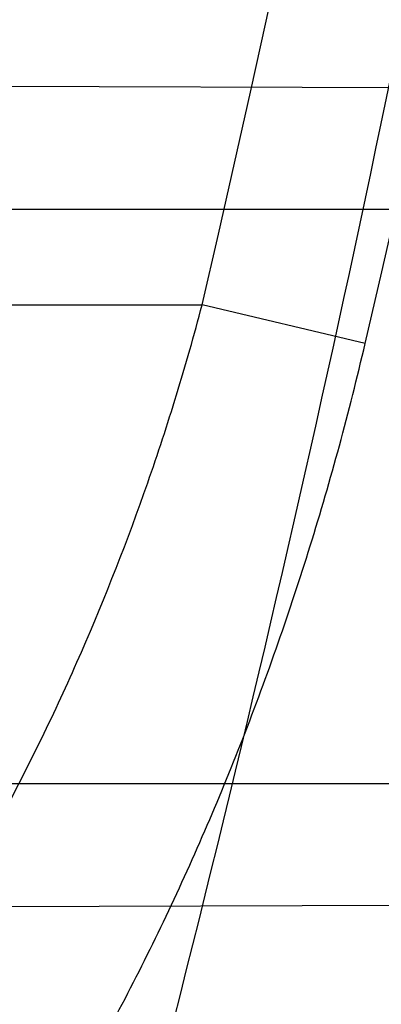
# Model space of a CAD drawing. Header units: millimetres. Extents: x 0 to 297, y 0 to 210.
# Tile 31 of 256: x 146.19991 to 146.20652, y 90.97349 to 90.99148. Entities that reach past the tile are written whole.
import ezdxf

# ---------------------------------------------------------------- set-up
doc = ezdxf.new("R2010")
doc.units = ezdxf.units.MM
doc.header["$LTSCALE"] = 16.335
doc.layers.get('0').update_dxf_attribs({"linetype": 'CONTINUOUS'})
for name, color, linetype in [('01_GLOBAL', 7, 'CONTINUOUS'), ('INTFCLR_1', 7, 'CONTINUOUS'), ('INTFCLR_144815', 7, 'CONTINUOUS')]:
    doc.layers.add(name, color=color, linetype=linetype)

msp = doc.modelspace()

# ---------------------------------------------------------------- linework, layer by layer
at = {"color": 7, "linetype": 'Continuous'}
msp.add_circle((146.8548034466, 92.13446435), 2.66, dxfattribs=at)
at = {"color": 9, "linetype": 'Continuous'}
msp.add_arc((146.8548034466, 92.13446435), 2.6259090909, 182.9674534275, 267.0325465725, dxfattribs=at)
at = {"layer": '01_GLOBAL', "color": 7, "linetype": 'Continuous'}
msp.add_circle((146.8548034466, 92.13446435), 2.695, dxfattribs=at)
at = {"layer": 'INTFCLR_1', "color": 9, "linetype": 'Continuous'}
for p, q in [((146.217300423, 90.9902002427), (146.1932580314, 90.99028416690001)), ((146.192054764, 90.9880186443), (146.2168313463, 90.9880186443)), ((145.8326077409, 90.9862686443), (146.2032446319, 90.9862686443)), ((146.2062255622, 90.9855663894), (146.2032446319, 90.9862686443)), ((146.2143878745, 90.9775186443), (146.1894353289, 90.9775186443)), ((146.1895157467, 90.97524005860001), (146.2138381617, 90.9753249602))]:
    msp.add_line(p, q, dxfattribs=at)
at = {"layer": 'INTFCLR_1', "color": 6, "linetype": 'Continuous'}
for radius in [0.4224162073, 0.4014439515]:
    msp.add_arc((145.8396077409, 91.0702686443), radius, 270, 90.00000002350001, dxfattribs=at)
at = {"layer": 'INTFCLR_1', "color": 9, "linetype": 'Continuous'}
for centre, radius, start, end in [((145.8430307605, 91.0702693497), 0.3729410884, 346.8723352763, 13.1275089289), ((145.8429710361, 91.0702686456), 0.3699364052, 346.8756062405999, 13.1243934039)]:
    msp.add_arc(centre, radius, start, end, dxfattribs=at)
for points, knots in [([(146.215167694, 90.9396470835), (146.2159987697, 90.9419085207), (146.2176274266, 90.946474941), (146.2207305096, 90.9557355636), (146.2257654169, 90.97235802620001), (146.2304341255, 90.99186806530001), (146.2335169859, 91.0093050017), (146.2348129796, 91.0182086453), (146.2354818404, 91.02335838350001), (146.2370256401, 91.0362869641), (146.2386297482, 91.0583777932), (146.2383725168, 91.0844410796), (146.2371603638, 91.1013312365), (146.2363978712, 91.10913017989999), (146.2358364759, 91.11431722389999), (146.2341019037, 91.1283170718), (146.2301634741, 91.1507347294), (146.2244881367, 91.17262139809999), (146.2204287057, 91.18561168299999), (146.2189019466, 91.1902581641), (146.2165792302, 91.19710265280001), (146.2113391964, 91.2114121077), (146.2022901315, 91.2324139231), (146.191984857, 91.25225539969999), (146.1848007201, 91.2644679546), (146.1814430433, 91.2699042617), (146.1792124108, 91.2734478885), (146.1731796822, 91.2827676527), (146.1630706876, 91.2970711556), (146.1490288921, 91.31448381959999), (146.1371354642, 91.3275359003), (146.1288272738, 91.33587871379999), (146.1242335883, 91.3402958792), (146.1178598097, 91.34625301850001), (146.1089384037, 91.3540531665), (146.0992814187, 91.3616216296), (146.0931582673, 91.3659756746), (146.0901748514, 91.36797805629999), (146.0877179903, 91.3695554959), (146.0855301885, 91.370872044), (146.0836031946, 91.37188306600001), (146.0825200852, 91.3723860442), (146.0816575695, 91.37269367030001), (146.0810609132, 91.3728329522), (146.0805598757, 91.3727572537), (146.0804622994, 91.37228572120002), (146.0807027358, 91.3717645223), (146.0811202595, 91.37104224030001), (146.0817948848, 91.3701330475), (146.0826939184, 91.36902450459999), (146.0838249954, 91.3677243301), (146.0851758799, 91.36623182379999), (146.086740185, 91.3645487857), (146.0892045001, 91.3619398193), (146.0927127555, 91.3582725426), (146.0992604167, 91.35140180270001), (146.106411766, 91.3436935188), (146.1129263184, 91.3363261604), (146.1169531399, 91.331641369), (146.123428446, 91.3239507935), (146.1333417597, 91.31148785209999), (146.1463378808, 91.2933556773), (146.155744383, 91.27855323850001), (146.1619029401, 91.26801686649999), (146.1660815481, 91.2606062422), (146.1732904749, 91.2470796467), (146.1829180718, 91.22665319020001), (146.189559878, 91.2096229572), (146.192649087, 91.2007931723)], [0, 0, 0, 0, 0.0103790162, 0.0208837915, 0.0420711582, 0.08518389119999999, 0.1071959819, 0.1183353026, 0.1239410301, 0.1295663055, 0.1744258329, 0.2192337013, 0.2417180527, 0.2473539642, 0.2529903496, 0.2641931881, 0.3081223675, 0.3509244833, 0.3614867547, 0.3667496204, 0.3719934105, 0.3926231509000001, 0.4323812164, 0.470412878, 0.488854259, 0.4934078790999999, 0.4979383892, 0.5068921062, 0.5412323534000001, 0.5733304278, 0.6031976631, 0.6172528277, 0.6240454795, 0.630650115, 0.6548352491, 0.6750685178, 0.6834752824, 0.6871962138, 0.6905460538, 0.6960524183, 0.6981915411, 0.6999110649, 0.7012078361, 0.7020914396, 0.7026255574, 0.7031007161, 0.7038824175, 0.7050749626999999, 0.7066970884, 0.7087489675, 0.7112252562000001, 0.7141187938, 0.7174211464, 0.7211233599, 0.729578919, 0.7392839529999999, 0.762009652, 0.7748693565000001, 0.7816473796, 0.7886214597, 0.8181786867, 0.8502212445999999, 0.8846823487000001, 0.8936821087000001, 0.9027944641, 0.9213301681, 0.9597016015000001, 1, 1, 1, 1]), ([(146.0853256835, 91.3712686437), (146.0858354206, 91.3712685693), (146.0884302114, 91.37024205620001), (146.0914097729, 91.3684995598), (146.094679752, 91.36644225), (146.0977098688, 91.3644452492), (146.1039326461, 91.360106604), (146.1137472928, 91.3525690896), (146.1228234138, 91.3447983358), (146.1293077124, 91.3388643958), (146.1339781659, 91.33446754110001), (146.1424222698, 91.3261670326), (146.1545124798, 91.3131819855), (146.1687911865, 91.29585634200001), (146.1790766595, 91.28161812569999), (146.1852148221, 91.2723404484), (146.1874832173, 91.2688147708), (146.1908964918, 91.263408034), (146.1981971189, 91.2512666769), (146.2086731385, 91.2315369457), (146.2178781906, 91.21064109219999), (146.2232089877, 91.19640184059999), (146.2255710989, 91.18959322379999), (146.227123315, 91.18497242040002), (146.2312489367, 91.17205880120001), (146.2370185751, 91.1502981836), (146.2410247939, 91.1279970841), (146.242788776, 91.1140716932), (146.2433595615, 91.1089133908), (146.2441347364, 91.1011583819), (146.2453671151, 91.08436335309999), (146.2456287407, 91.058442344), (146.2439975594, 91.03647449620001), (146.2424282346, 91.02361998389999), (146.2417481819, 91.0184987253), (146.2404303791, 91.0096435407), (146.2372949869, 90.9922981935), (146.2325471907, 90.97289442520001), (146.2274296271, 90.95636879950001), (146.2242749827, 90.9471599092), (146.2226192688, 90.94261896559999), (146.2217743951, 90.9403701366)], [0, 0, 0, 0, 0.0031306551, 0.0166311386, 0.0214593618, 0.0268204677, 0.03892666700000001, 0.0680356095, 0.1027865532, 0.1122690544, 0.1220182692, 0.1421808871, 0.1849821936, 0.2309157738, 0.2799873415, 0.2927705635, 0.2992370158, 0.3057352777, 0.3320402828, 0.3862318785, 0.4428084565, 0.4721382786, 0.4795908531, 0.487069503, 0.5020757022, 0.562848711, 0.6251729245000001, 0.641061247, 0.6490543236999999, 0.6570463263, 0.6889269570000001, 0.7524525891, 0.8160592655, 0.8240370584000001, 0.8319876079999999, 0.8477879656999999, 0.8790177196, 0.9402188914, 0.9703170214, 0.9852457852, 1, 1, 1, 1]), ([(146.192649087, 91.2007931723), (146.1958606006, 91.19161380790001), (146.2016925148, 91.1727509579), (146.207244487, 91.1485054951), (146.2099856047, 91.1323126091), (146.2110878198, 91.12467357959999), (146.2117778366, 91.1195334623), (146.2134659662, 91.10537393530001), (146.2150886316, 91.08202445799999), (146.2148602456, 91.05859212), (146.2140091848, 91.0442666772), (146.2136200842, 91.03903900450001), (146.2129629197, 91.0312586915), (146.2111506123, 91.0146916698), (146.206931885, 90.9897134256), (146.2017743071, 90.9689710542), (146.19827327, 90.95706681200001), (146.1968531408, 90.95239866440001), (146.1942959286, 90.9443911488), (146.1888936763, 90.9289345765), (146.1802622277, 90.90786547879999), (146.171382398, 90.8897741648), (146.1656550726, 90.8792145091), (146.1635773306, 90.8754900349), (146.1604900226, 90.8700564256), (146.1538400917, 90.8588573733), (146.1432874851, 90.8427416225), (146.130351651, 90.82515020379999), (146.1210235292, 90.81367435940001), (146.1156460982, 90.8073755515), (146.113618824, 90.80502464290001), (146.1101975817, 90.8011144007), (146.1038773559, 90.7940784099), (146.096999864, 90.7867494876), (146.0907938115, 90.7802607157), (146.0870749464, 90.7763572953), (146.0841227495, 90.7731700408), (146.082218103, 90.7709636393), (146.0811689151, 90.76956887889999), (146.0807337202, 90.7688287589), (146.0804699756, 90.768297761), (146.0805812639, 90.7676067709), (146.0820539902, 90.76790723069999), (146.0836740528, 90.7686837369), (146.0866075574, 90.7702696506), (146.0894057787, 90.77205211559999), (146.0917034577, 90.7735832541), (146.0931778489, 90.7745970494), (146.0956556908, 90.77633123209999), (146.0996186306, 90.7792326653), (146.1051563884, 90.78353748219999), (146.1134349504, 90.79034993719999), (146.1208444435, 90.79699512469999), (146.1273278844, 90.803212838), (146.1319747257, 90.8077988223), (146.1403493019, 90.8164335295), (146.1522854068, 90.8298984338), (146.1663008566, 90.8478011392), (146.1763364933, 90.8624671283), (146.1823017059, 90.8720054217), (146.1845040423, 90.87562926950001), (146.1878179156, 90.8811894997), (146.1948947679, 90.8936741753), (146.2049952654, 90.9139390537), (146.2119439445, 90.93087495), (146.2151676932, 90.9396470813)], [0, 0, 0, 0, 0.0419354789, 0.08505031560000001, 0.1071497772, 0.1127379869, 0.1183317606, 0.1295131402, 0.1742263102, 0.2191466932, 0.230445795, 0.2361065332, 0.241751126, 0.2641147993, 0.3079545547, 0.3508736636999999, 0.3561840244, 0.3614616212, 0.3719139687, 0.3924297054, 0.4320526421, 0.4700131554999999, 0.4792642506, 0.483852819, 0.4884035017, 0.5062126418, 0.5400088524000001, 0.5714206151, 0.6003317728, 0.6037560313, 0.6071340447, 0.6137178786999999, 0.6261602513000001, 0.6479155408, 0.6570536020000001, 0.6648783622, 0.6711643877, 0.6757843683, 0.6774462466, 0.6786751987, 0.6794900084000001, 0.6799813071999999, 0.6813020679, 0.6842478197, 0.6888651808, 0.6950795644, 0.6987591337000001, 0.70073729, 0.7027989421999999, 0.7117993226, 0.7219139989, 0.7330405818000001, 0.7580265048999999, 0.7648041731, 0.7717766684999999, 0.7861782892, 0.816667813, 0.8493175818, 0.8841610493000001, 0.8932352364, 0.8978283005, 0.9024468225, 0.9211469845, 0.9596997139, 1, 1, 1, 1]), ([(146.0853256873, 90.7692686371), (146.0851880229, 90.76926865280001), (146.0848509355, 90.76933511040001), (146.0848682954, 90.76994105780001), (146.0852289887, 90.7705644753), (146.0858526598, 90.7714910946), (146.0868032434, 90.7726443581), (146.0886356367, 90.7747215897), (146.090803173, 90.7769929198), (146.093215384, 90.77947858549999), (146.0959839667, 90.7823063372), (146.1017014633, 90.78813019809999), (146.1087122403, 90.79541364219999), (146.1151564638, 90.8024097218), (146.1186445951, 90.80629812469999), (146.1207113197, 90.8086358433), (146.1261908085, 90.8148966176), (146.1356953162, 90.82630389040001), (146.1488811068, 90.8438006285), (146.1596415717, 90.8598377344), (146.1664241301, 90.87098636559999), (146.1695721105, 90.8763942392), (146.1716900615, 90.88010002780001), (146.1775256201, 90.8906021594), (146.1865751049, 90.9085978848), (146.1953782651, 90.9295730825), (146.2008882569, 90.9449633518), (146.2034958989, 90.9529350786), (146.2049438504, 90.9575818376), (146.2085119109, 90.96942638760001), (146.2137695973, 90.9900678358), (146.2180725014, 91.0149384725), (146.2199207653, 91.0314342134), (146.2205908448, 91.0391798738), (146.2209875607, 91.0443838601), (146.221855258, 91.0586438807), (146.2220882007, 91.0819731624), (146.2204334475, 91.1052178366), (146.2187124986, 91.1193111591), (146.218008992, 91.1244278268), (146.2168850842, 91.13203296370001), (146.2140893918, 91.1481570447), (146.2084266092, 91.17229781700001), (146.202482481, 91.1910654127), (146.1992099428, 91.20019722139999)], [0, 0, 0, 0, 0.0008731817, 0.001718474, 0.0032338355, 0.0055641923, 0.008732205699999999, 0.0127298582, 0.0231213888, 0.0286463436, 0.0346993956, 0.04822263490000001, 0.0804125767, 0.0988155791, 0.1085508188, 0.1135449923, 0.1186070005, 0.1613231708, 0.2076862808, 0.2575123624, 0.2837454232, 0.2904461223, 0.2972015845, 0.3108183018, 0.3666504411, 0.4248609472, 0.4549769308, 0.4703146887, 0.4780576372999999, 0.4858477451, 0.5487776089, 0.6130123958, 0.6457680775, 0.6540347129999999, 0.6623246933, 0.6788711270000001, 0.74464742, 0.8101273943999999, 0.8265053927, 0.8346996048, 0.8428861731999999, 0.8752668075, 0.9384714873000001, 1, 1, 1, 1]), ([(146.1680752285, 90.9599017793), (146.1700713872, 90.95986693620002), (146.1739761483, 90.9599718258), (146.1787702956, 90.96071898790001), (146.1819524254, 90.9616266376), (146.1837132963, 90.9622619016), (146.1862999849, 90.96333207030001), (146.1891823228, 90.9649664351), (146.1917821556, 90.9670182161), (146.1932103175, 90.96832934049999), (146.1953309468, 90.97047858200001), (146.1972126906, 90.97292425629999), (146.1988413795, 90.975572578), (146.1998973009, 90.9774589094), (146.2010862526, 90.97992508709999), (146.2020924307, 90.9824980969), (146.2027898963, 90.9846281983), (146.2031002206, 90.9857183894), (146.2032446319, 90.9862686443)], [0, 0, 0, 0, 0.1247146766, 0.2435008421, 0.3019244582, 0.3311631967, 0.3603924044, 0.476776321, 0.5364413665, 0.5670062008, 0.5978287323, 0.7250159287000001, 0.7583747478, 0.7920548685, 0.8600121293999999, 0.9292166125, 0.9644627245, 1, 1, 1, 1]), ([(146.16999886, 90.9557141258), (146.1720657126, 90.9556566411), (146.1761138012, 90.95574822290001), (146.1810822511, 90.9565652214), (146.1843665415, 90.9575798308), (146.1861842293, 90.9582907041), (146.1888686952, 90.9595049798), (146.1918499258, 90.961361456), (146.1945067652, 90.9636742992), (146.1959717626, 90.96515861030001), (146.198165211, 90.96761711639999), (146.2000875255, 90.9703984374), (146.2017469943, 90.9733910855), (146.202824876, 90.97554209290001), (146.2040409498, 90.97835141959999), (146.2050608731, 90.9812766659), (146.205767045, 90.98369956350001), (146.2060802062, 90.9849400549), (146.2062255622, 90.9855663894)], [0, 0, 0, 0, 0.1201969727, 0.2347797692, 0.2913273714, 0.3197232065, 0.3481872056, 0.4625770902, 0.5220076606, 0.5526740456, 0.5837559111, 0.7134942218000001, 0.7478563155, 0.7826955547, 0.8533137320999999, 0.9256470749, 0.9626222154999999, 1, 1, 1, 1])]:
    msp.add_open_spline(points, degree=3, knots=knots, dxfattribs=at)
at = {"layer": 'INTFCLR_1', "color": 6, "linetype": 'Continuous'}
for points, knots in [([(146.1150652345, 91.3712686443), (146.1142109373, 91.3712686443), (146.1157546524, 91.3683280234), (146.1170803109, 91.3667058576), (146.1192467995, 91.3638593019), (146.1219201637, 91.3606396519), (146.125337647, 91.3565305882), (146.129332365, 91.3517587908), (146.1336170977, 91.3465688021), (146.1378478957, 91.3413533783), (146.1417862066, 91.33638567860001), (146.1454017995, 91.33172329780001), (146.1486896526, 91.3273866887), (146.1516611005, 91.3233827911), (146.1543369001, 91.3197024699), (146.156743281, 91.3163299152), (146.1589048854, 91.3132456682), (146.1608385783, 91.3104414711), (146.1625660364, 91.3078989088), (146.1641084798, 91.30559694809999), (146.165490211, 91.30350884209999), (146.1667189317, 91.3016311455), (146.1678098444, 91.29994672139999), (146.1687779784, 91.29843810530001), (146.1696459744, 91.2970741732), (146.1706214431, 91.29552968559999), (146.171753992, 91.2937197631), (146.1728766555, 91.29190262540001), (146.1738510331, 91.2903096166), (146.1746912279, 91.2889253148), (146.1756155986, 91.2873892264), (146.1766371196, 91.2856754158), (146.1777643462, 91.28376355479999), (146.1790081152, 91.2816276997), (146.1803754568, 91.2792474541), (146.181880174, 91.2765877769), (146.1835347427, 91.2736124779), (146.1853542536, 91.27027563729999), (146.1873580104, 91.2665190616), (146.1895596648, 91.26228659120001), (146.1919715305, 91.2575132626), (146.194608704, 91.25211957), (146.1974929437, 91.24599442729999), (146.200642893, 91.2390039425), (146.2040752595, 91.23097719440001), (146.207802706, 91.22170867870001), (146.2118351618, 91.2109047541), (146.2161179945, 91.1983172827), (146.2203681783, 91.1842931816), (146.2242872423, 91.1694234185), (146.2276657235, 91.1543820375), (146.2304753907, 91.139299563), (146.2327156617, 91.12423570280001), (146.2343982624, 91.1091881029), (146.2355287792, 91.09419226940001), (146.236117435, 91.07923359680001), (146.2361708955, 91.0643357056), (146.2356951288, 91.04948488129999), (146.2346936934, 91.03468304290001), (146.2331693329, 91.0199420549), (146.2311191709, 91.00523224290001), (146.2285428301, 90.9905732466), (146.2254275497, 90.9759332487), (146.2217708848, 90.96133081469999), (146.2176203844, 90.94696854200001), (146.2132204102, 90.93354429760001), (146.2088852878, 90.9216267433), (146.2048596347, 90.91144843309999), (146.2011587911, 90.9027023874), (146.1977663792, 90.8951298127), (146.1946668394, 90.88853337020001), (146.1918379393, 90.88275133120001), (146.1892594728, 90.8776633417), (146.1869119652, 90.8731715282), (146.1847820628, 90.86920240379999), (146.1828538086, 90.8656918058), (146.1811073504, 90.8625765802), (146.1795253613, 90.85980462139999), (146.1780916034, 90.8573318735), (146.1767959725, 90.85512907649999), (146.1756290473, 90.853169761), (146.1745782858, 90.8514245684), (146.1736278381, 90.8498612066), (146.1727650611, 90.8484544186), (146.1719665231, 90.84716262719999), (146.1711689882, 90.84588214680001), (146.1703111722, 90.8445150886), (146.1693416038, 90.84298277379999), (146.1682509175, 90.8412753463), (146.1670226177, 90.8393723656), (146.1656376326, 90.83725160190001), (146.1640803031, 90.83489670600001), (146.1623329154, 90.8322916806), (146.1603729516, 90.82941522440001), (146.1581781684, 90.826247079), (146.1557236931, 90.8227690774), (146.1529902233, 90.81897164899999), (146.1499514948, 90.81483864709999), (146.1465806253, 90.8103557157), (146.1428687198, 90.80553486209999), (146.1388145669, 90.8003907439), (146.1344498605, 90.7949851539), (146.129996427, 90.7895765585), (146.1258273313, 90.7845911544), (146.1222457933, 90.7802900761), (146.1194492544, 90.7769295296), (146.1171773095, 90.7739602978), (146.1158081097, 90.7722877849), (146.114193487, 90.7692686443), (146.1150652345, 90.7692686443)], [0, 0, 0, 0, 0.0038604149, 0.007501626, 0.0124785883, 0.0188917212, 0.0268498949, 0.0364677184, 0.0470694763, 0.05724446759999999, 0.0668187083, 0.0757144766, 0.08390537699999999, 0.0914099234, 0.09824517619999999, 0.1044667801, 0.1101313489, 0.1152642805, 0.1198589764, 0.1240215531, 0.1277856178, 0.1311734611, 0.1341617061, 0.1368541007, 0.1392736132, 0.1414672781, 0.1451087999, 0.148921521, 0.1511192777, 0.1535471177, 0.1562389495, 0.1592204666, 0.1625628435, 0.1662680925, 0.1703891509, 0.1749670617, 0.1800766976, 0.185772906, 0.1921414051, 0.1993155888, 0.2073311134, 0.2163077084, 0.2264451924, 0.2379233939, 0.2509534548, 0.2658909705, 0.2830621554, 0.3030578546, 0.3259639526, 0.3492662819, 0.3725305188, 0.395610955, 0.4185782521, 0.4413347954, 0.4640172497, 0.4865192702, 0.5089682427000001, 0.5313242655, 0.5536477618, 0.5759939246, 0.5982772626, 0.6207472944, 0.6432362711, 0.6658996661, 0.6887559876, 0.7107777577, 0.7297237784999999, 0.7460531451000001, 0.7602331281, 0.7726347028, 0.7835467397, 0.7931663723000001, 0.8017211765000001, 0.8093215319, 0.8160683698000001, 0.8220757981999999, 0.8274205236, 0.83220661, 0.8364980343, 0.8403367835, 0.8437547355, 0.8468031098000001, 0.8495420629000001, 0.8520223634, 0.8542604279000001, 0.8564046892, 0.8588391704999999, 0.8615533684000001, 0.8645986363, 0.8679945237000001, 0.8717882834, 0.8760445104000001, 0.8807522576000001, 0.8859628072, 0.8917731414, 0.8981681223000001, 0.9051985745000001, 0.9129160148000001, 0.9213486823, 0.930543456, 0.9404096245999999, 0.9509435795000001, 0.9619432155, 0.9720502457, 0.9803711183, 0.9870628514, 0.9922716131, 0.9960607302, 1, 1, 1, 1]), ([(146.1150652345, 90.7692686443), (146.1160387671, 90.7692686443), (146.1177271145, 90.7704064), (146.1203228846, 90.771969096), (146.1232989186, 90.77413160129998), (146.1269787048, 90.7769491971), (146.1313602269, 90.7805465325), (146.136189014, 90.7847397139), (146.1410884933, 90.7892225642), (146.14571304, 90.7936536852), (146.1499506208, 90.7978758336), (146.1538079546, 90.8018604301), (146.1573032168, 90.80558744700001), (146.1604624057, 90.80905244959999), (146.1633068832, 90.8122543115), (146.1658602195, 90.8151952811), (146.1681553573, 90.81789510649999), (146.1702110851, 90.8203595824), (146.1720499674, 90.82260144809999), (146.1736917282, 90.82463420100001), (146.175161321, 90.82647923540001), (146.1764960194, 90.8281758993), (146.177810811, 90.8298661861), (146.1792115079, 90.8316888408), (146.1806985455, 90.83365031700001), (146.1821699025, 90.8356187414), (146.183615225, 90.8375779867), (146.1851191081, 90.83964462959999), (146.1867839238, 90.8419668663), (146.1886446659, 90.84460610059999), (146.1907239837, 90.84761283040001), (146.1930437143, 90.8510418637), (146.1956231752, 90.8549500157), (146.1984823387, 90.8594072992), (146.2016518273, 90.86451166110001), (146.2051614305, 90.8703758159), (146.209038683, 90.87713741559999), (146.2133125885, 90.8849785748), (146.2180078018, 90.8941127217), (146.2231555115, 90.90485947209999), (146.2286552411, 90.91737178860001), (146.2341538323, 90.9312565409), (146.2392951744, 90.9458956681), (146.2438614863, 90.9607345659), (146.2478132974, 90.9756282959), (146.2511637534, 90.9905608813), (146.2539112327, 91.0054533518), (146.2560779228, 91.020346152), (146.2576685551, 91.0351758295), (146.2586982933, 91.04996599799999), (146.2591763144, 91.0647019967), (146.2591102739, 91.07938636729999), (146.2585051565, 91.0940278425), (146.2573642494, 91.1086171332), (146.2556872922, 91.1231604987), (146.2534729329, 91.1376558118), (146.2507211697, 91.1520808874), (146.2474209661, 91.1664680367), (146.2435667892, 91.18079923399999), (146.239139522, 91.1950910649), (146.234151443, 91.20927087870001), (146.2288018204, 91.2228037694), (146.2234345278, 91.2350612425), (146.218408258, 91.24561069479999), (146.2138248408, 91.25458398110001), (146.2096571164, 91.2622864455), (146.2058775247, 91.2689320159), (146.2024553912, 91.2746998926), (146.1993628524, 91.27972662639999), (146.196567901, 91.2841272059), (146.1940471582, 91.2879852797), (146.1917761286, 91.291377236), (146.189737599, 91.2943570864), (146.1879066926, 91.29698229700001), (146.18627007, 91.2992900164), (146.1848016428, 91.3013303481), (146.183482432, 91.3031394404), (146.182221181, 91.3048484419), (146.1809100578, 91.3066048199), (146.1794654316, 91.30851560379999), (146.1779774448, 91.3104564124), (146.1764846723, 91.31237679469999), (146.1749729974, 91.3142966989), (146.1733137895, 91.3163746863), (146.1714604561, 91.3186595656), (146.1693845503, 91.3211749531), (146.1670661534, 91.32393152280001), (146.1644777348, 91.32694376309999), (146.1615962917, 91.33021938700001), (146.1583918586, 91.3337681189), (146.154841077, 91.33758842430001), (146.1509238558, 91.34167085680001), (146.1466153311, 91.3459997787), (146.1419164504, 91.35053715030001), (146.1369054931, 91.3551583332), (146.1319289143, 91.35951049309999), (146.1273729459, 91.3632762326), (146.1235388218, 91.3662278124), (146.1204516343, 91.36848349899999), (146.1177826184, 91.37009623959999), (146.1160568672, 91.3712686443), (146.1150652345, 91.3712686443)], [0, 0, 0, 0, 0.0042187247, 0.0081401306, 0.0133978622, 0.0200459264, 0.0282638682, 0.0379443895, 0.0477615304, 0.05703690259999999, 0.0656973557, 0.0736821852, 0.0810680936, 0.0878383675, 0.0940009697, 0.0996271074, 0.1047154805, 0.1093563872, 0.1135342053, 0.1172803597, 0.1206792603, 0.1237557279, 0.1266349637, 0.1299589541, 0.1337168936, 0.1373013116, 0.1406085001, 0.1442672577, 0.148377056, 0.1529904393, 0.1582606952, 0.164218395, 0.1709303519, 0.1785521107, 0.1871652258, 0.1969659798, 0.2081658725, 0.2209392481, 0.2356613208, 0.2526660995, 0.2725685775, 0.2948769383, 0.3173640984, 0.3397873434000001, 0.3621386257, 0.3841211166, 0.4060891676, 0.4277469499, 0.4493218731, 0.470705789, 0.4919793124, 0.5131981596, 0.5343255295, 0.5554668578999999, 0.5765984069, 0.5977513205, 0.6189954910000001, 0.6402209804, 0.6617015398, 0.6832900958, 0.7050415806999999, 0.7268239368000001, 0.7463339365, 0.7630160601, 0.7774553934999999, 0.7899931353, 0.8009638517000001, 0.8105830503, 0.8190545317, 0.8265380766, 0.8331730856, 0.8390248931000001, 0.8442268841, 0.8488182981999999, 0.8528943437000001, 0.8564866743, 0.8597116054, 0.8625968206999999, 0.8656908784, 0.8692094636, 0.8729771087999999, 0.8762884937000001, 0.879749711, 0.8835661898, 0.8878115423, 0.8924986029, 0.8976989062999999, 0.9034198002, 0.9097088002, 0.9166034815, 0.9241390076, 0.9323094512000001, 0.9411199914, 0.9506041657, 0.9606137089, 0.9706541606, 0.9792553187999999, 0.9862062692, 0.9916647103, 0.9957028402, 1, 1, 1, 1])]:
    msp.add_open_spline(points, degree=3, knots=knots, dxfattribs=at)
at = {"layer": 'INTFCLR_144815', "color": 6, "linetype": 'Continuous'}
for radius in [0.4466793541, 0.4256665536]:
    msp.add_circle((145.8396077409, 91.0702686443), radius, dxfattribs=at)
for radius, start, end in [(0.6157754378, 313.9937911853, 154.5150993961), (0.5947754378, 312.9543589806, 154.5144414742), (0.5751005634, 282.2440355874, 71.2863570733), (0.4537777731, 308.490992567, 51.50900743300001)]:
    msp.add_arc((145.8396077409, 91.0702686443), radius, start, end, dxfattribs=at)
at = {"layer": 'INTFCLR_144815', "color": 9, "linetype": 'Continuous'}
for centre, radius, start, end in [((145.8396077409, 91.0702686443), 0.5712784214, 292.4997540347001, 54.0964566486), ((145.8396102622, 91.0702698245), 0.5153523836, 292.4997540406, 54.09645665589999), ((145.8396077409, 91.0702686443), 0.450734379, 313.8592910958, 46.1407088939)]:
    msp.add_arc(centre, radius, start, end, dxfattribs=at)
at = {"layer": 'INTFCLR_144815', "color": 6, "linetype": 'Continuous'}
for points, knots in [([(146.1515348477, 90.7587687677), (146.1512150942, 90.7587746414), (146.1512119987, 90.7600070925), (146.1517859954, 90.7606977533), (146.1523169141, 90.7616585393), (146.1528921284, 90.7625183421), (146.1535763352, 90.7635215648), (146.1543814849, 90.7646472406), (146.15530592, 90.76590779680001), (146.1563525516, 90.76730531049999), (146.1575225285, 90.7688454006), (146.1588179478, 90.7705337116), (146.1602417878, 90.77237807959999), (146.1617966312, 90.7743862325), (146.1634827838, 90.7765637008), (146.1652973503, 90.7789125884), (146.1672357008, 90.7814334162), (146.169295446, 90.7841302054), (146.1714790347, 90.7870140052), (146.1737896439, 90.7900978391), (146.1762240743, 90.7933873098), (146.1787743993, 90.79688231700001), (146.1814309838, 90.80058082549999), (146.1841860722, 90.80448380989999), (146.1870298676, 90.8085896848), (146.1899514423, 90.8128953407), (146.1929388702, 90.81739609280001), (146.195979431, 90.82208572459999), (146.1990598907, 90.82695665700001), (146.2021667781, 90.832000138), (146.2052866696, 90.837206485), (146.2084064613, 90.8425653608), (146.2115136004, 90.84806604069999), (146.2145962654, 90.85369765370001), (146.2176434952, 90.85944939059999), (146.2206452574, 90.86531064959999), (146.2235925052, 90.87127120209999), (146.2264771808, 90.8773212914), (146.2292921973, 90.88345171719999), (146.2320314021, 90.88965389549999), (146.2346894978, 90.8959198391), (146.2372619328, 90.9022420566), (146.2397453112, 90.90861474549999), (146.2421317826, 90.9150191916), (146.2444188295, 90.9214479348), (146.2466074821, 90.92790255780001), (146.2487002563, 90.9343910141), (146.2506975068, 90.9409155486), (146.2525965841, 90.9474680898), (146.2543963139, 90.95404485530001), (146.2560946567, 90.9606375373), (146.2576905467, 90.9672398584), (146.2591843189, 90.9738506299), (146.2605765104, 90.98046966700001), (146.2618676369, 90.9870969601), (146.2630580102, 90.99373176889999), (146.2641477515, 91.00037227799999), (146.2651369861, 91.0070162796), (146.2660260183, 91.0136624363), (146.2668152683, 91.02031037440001), (146.2675051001, 91.0269596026), (146.2680958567, 91.03360976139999), (146.2685878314, 91.0402603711), (146.2689813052, 91.04691137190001), (146.269276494, 91.05356251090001), (146.2694735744, 91.0602138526), (146.2695726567, 91.0668651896), (146.2695738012, 91.07351660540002), (146.2694770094, 91.08016791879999), (146.2692822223, 91.0868192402), (146.2689893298, 91.0934703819), (146.2685981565, 91.1001213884), (146.2681084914, 91.10677196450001), (146.2675200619, 91.1134219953), (146.2668325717, 91.12007108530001), (146.2660456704, 91.1267189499), (146.2651589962, 91.1333650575), (146.2641721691, 91.140008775), (146.2630848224, 91.1466492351), (146.2618965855, 91.1532855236), (146.2606070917, 91.1599166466), (146.2592161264, 91.1665408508), (146.2577236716, 91.1731557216), (146.25612979, 91.17975889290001), (146.2544344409, 91.1863486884), (146.2526374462, 91.19292404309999), (146.2507388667, 91.199483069), (146.2487392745, 91.2060224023), (146.2466397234, 91.21253772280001), (146.2444415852, 91.21902445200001), (146.2421464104, 91.2254781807), (146.2397562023, 91.2318939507), (146.2372735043, 91.23826617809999), (146.2347014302, 91.24458873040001), (146.2320437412, 91.2508548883), (146.2293049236, 91.2570573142), (146.2264902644, 91.2631880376), (146.2236059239, 91.2692384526), (146.220658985, 91.2751993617), (146.2176574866, 91.2810610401), (146.2146104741, 91.2868132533), (146.211527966, 91.2924454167), (146.2084209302, 91.29794670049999), (146.2053011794, 91.3033062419), (146.2021812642, 91.3085133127), (146.1990742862, 91.31355757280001), (146.1959936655, 91.31842933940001), (146.1929528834, 91.3231198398), (146.189965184, 91.32762147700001), (146.187043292, 91.3319280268), (146.1841991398, 91.3360347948), (146.1814436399, 91.339938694), (146.1787864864, 91.34363828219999), (146.1762360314, 91.34713370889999), (146.1737992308, 91.3504265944), (146.1714816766, 91.35351982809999), (146.1692876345, 91.3564173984), (146.1672201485, 91.3591241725), (146.1652811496, 91.36164570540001), (146.1634716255, 91.36398800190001), (146.1617917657, 91.3661573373), (146.1602410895, 91.3681601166), (146.1588186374, 91.3700026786), (146.1575230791, 91.3716911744), (146.1563528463, 91.37323156), (146.1553062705, 91.3746291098), (146.1543814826, 91.3758897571), (146.1535770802, 91.37701559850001), (146.1528902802, 91.3780187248), (146.1523225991, 91.3788790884), (146.1518630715, 91.37966964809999), (146.151402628, 91.3804116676), (146.1510534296, 91.3817596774), (146.1515348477, 91.3817685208)], [0, 0, 0, 0, 0.0014103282, 0.0032894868, 0.0045784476, 0.006109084, 0.0078878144, 0.009921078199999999, 0.0122159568, 0.0147800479, 0.0176210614, 0.0207450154, 0.0241645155, 0.0278962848, 0.0319450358, 0.0363094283, 0.0409856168, 0.0459681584, 0.0512740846, 0.0569372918, 0.0629614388, 0.06932079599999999, 0.0760170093, 0.0830428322, 0.09038864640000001, 0.09804223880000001, 0.1059886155, 0.1142106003, 0.1226891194, 0.1314036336, 0.1403327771, 0.1494548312, 0.1587482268, 0.1681920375, 0.1777662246, 0.1874518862, 0.1972313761, 0.2070885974, 0.2170088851, 0.2269790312, 0.2369874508, 0.247023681, 0.2570780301, 0.2671479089, 0.2771627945, 0.2871678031, 0.297203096, 0.3072268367, 0.3172573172, 0.3272873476, 0.3372951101, 0.3472786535, 0.3572404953, 0.3671820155, 0.3771057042, 0.38701475, 0.3969071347, 0.4067804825, 0.4166362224, 0.4264761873, 0.4363022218, 0.4461151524, 0.4559173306, 0.4657100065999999, 0.4754958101, 0.4852761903, 0.4950537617, 0.5048299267, 0.514607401, 0.5243876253, 0.5341732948, 0.5439658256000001, 0.5537677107, 0.5635801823, 0.5734055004, 0.5832449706, 0.5931003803, 0.6029729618, 0.6128636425, 0.6227732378, 0.6327028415, 0.6426530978, 0.6526214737, 0.6626060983, 0.6726078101, 0.6826271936, 0.6926651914, 0.7027189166, 0.7127821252, 0.7228511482, 0.7329216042, 0.7429877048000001, 0.7530428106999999, 0.7630790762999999, 0.7730874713, 0.7830577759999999, 0.7929782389, 0.8028356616, 0.8126154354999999, 0.8223014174, 0.8318761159, 0.8413205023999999, 0.8506146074, 0.8597374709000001, 0.8686675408, 0.8773831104, 0.8858627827, 0.8940860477, 0.9020337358, 0.9096886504, 0.9170358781, 0.9240630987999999, 0.9307608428, 0.9371226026, 0.9431446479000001, 0.9488258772, 0.9541674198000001, 0.9591725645, 0.9638462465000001, 0.9681947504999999, 0.9722253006, 0.9759458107, 0.979364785, 0.9824904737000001, 0.9853313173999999, 0.9878955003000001, 0.9901906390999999, 0.9922241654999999, 0.994002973, 0.9955336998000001, 0.9968227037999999, 0.9978766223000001, 1, 1, 1, 1]), ([(146.1616919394, 91.3712686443), (146.1613689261, 91.3712686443), (146.161354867, 91.3700255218), (146.1618990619, 91.3693139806), (146.1624036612, 91.3683331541), (146.1629511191, 91.3674540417), (146.1636029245, 91.3664290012), (146.1643702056, 91.3652789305), (146.1652510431, 91.3639918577), (146.1662478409, 91.3625660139), (146.1673615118, 91.3609958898), (146.1685933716, 91.35927662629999), (146.1699443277, 91.3574028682), (146.1714151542, 91.35536903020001), (146.1730061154, 91.3531695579), (146.1747171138, 91.35079874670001), (146.1765473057, 91.34825122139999), (146.1784952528, 91.3455217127), (146.1805585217, 91.34260561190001), (146.1827337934, 91.3394988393), (146.1850166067, 91.33619825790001), (146.187401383, 91.332701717), (146.1898813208, 91.3290083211), (146.1924484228, 91.32511854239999), (146.1950935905, 91.32103426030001), (146.1978067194, 91.31675882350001), (146.2005768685, 91.3122970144), (146.2033924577, 91.3076549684), (146.2062415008, 91.3028400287), (146.2091118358, 91.2978605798), (146.2119913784, 91.29272580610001), (146.2148683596, 91.2874454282), (146.2177314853, 91.2820295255), (146.2205700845, 91.27648833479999), (146.2233742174, 91.2708320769), (146.2261347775, 91.2650707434), (146.2288435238, 91.2592139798), (146.2314930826, 91.2532710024), (146.2340769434, 91.24725050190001), (146.2365894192, 91.2411606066), (146.2390255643, 91.2350089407), (146.2413812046, 91.22880240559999), (146.2436527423, 91.2225475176), (146.2458372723, 91.21624994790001), (146.2479322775, 91.2099152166), (146.2499358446, 91.2035479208), (146.2518463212, 91.19715263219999), (146.2536625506, 91.1907330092), (146.255383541, 91.184292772), (146.2570086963, 91.17783475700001), (146.2585375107, 91.17136193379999), (146.2599697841, 91.16487642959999), (146.261305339, 91.1583806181), (146.262544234, 91.1518760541), (146.2636865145, 91.1453645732), (146.2647323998, 91.1388472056), (146.265682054, 91.1323253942), (146.2665357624, 91.1257998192), (146.2672937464, 91.1192715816), (146.2679563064, 91.1127410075), (146.2685236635, 91.1062089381), (146.2689960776, 91.09967549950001), (146.2693737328, 91.09314134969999), (146.2696568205, 91.0866064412), (146.2698454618, 91.08007129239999), (146.2699397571, 91.07353577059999), (146.2699397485, 91.0670003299), (146.2698454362, 91.06046482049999), (146.2696567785, 91.053929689), (146.2693736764, 91.0473948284), (146.2689960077, 91.0408607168), (146.2685235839, 91.0343273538), (146.2679562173, 91.0277953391), (146.2672936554, 91.0212648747), (146.2665356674, 91.0147367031), (146.2656819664, 91.0082112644), (146.2647323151, 91.0016895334), (146.263686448, 90.9951723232), (146.2625441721, 90.9886608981), (146.2613053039, 90.982156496), (146.2599697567, 90.975660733), (146.2585375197, 90.9691753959), (146.257008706, 90.96270257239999), (146.2553835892, 90.9562447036), (146.2536625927, 90.949804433), (146.2518464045, 90.94338494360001), (146.2499359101, 90.9369895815), (146.2479323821, 90.9306223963), (146.2458373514, 90.92428757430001), (146.2436528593, 90.9179901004), (146.2413812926, 90.9117351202), (146.2390256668, 90.90552861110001), (146.2365895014, 90.899376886), (146.2340770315, 90.8932869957), (146.2314931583, 90.88726645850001), (146.2288435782, 90.88132342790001), (146.2261348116, 90.875466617), (146.2233742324, 90.86970524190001), (146.2205700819, 90.8640489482), (146.2177314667, 90.8585077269), (146.2148683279, 90.8530918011), (146.2119913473, 90.8478114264), (146.2091118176, 90.84267667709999), (146.2062415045, 90.8376972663), (146.2033924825, 90.8328823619), (146.200576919, 90.82824035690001), (146.1978068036, 90.82377859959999), (146.1950937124, 90.8195032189), (146.1924485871, 90.815418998), (146.1898815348, 90.8115292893), (146.1874016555, 90.8078359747), (146.1850169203, 90.8043394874), (146.1827341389, 90.8010389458), (146.1805588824, 90.7979321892), (146.1784956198, 90.79501609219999), (146.1765476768, 90.7922865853), (146.1747174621, 90.7897390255), (146.1730064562, 90.78736820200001), (146.1714154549, 90.7851686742), (146.1699446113, 90.78313481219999), (146.1685936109, 90.7812609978), (146.1673617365, 90.7795417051), (146.1662480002, 90.7779715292), (146.1652512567, 90.7765456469), (146.1643701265, 90.7752585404), (146.1636036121, 90.7741083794), (146.1629493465, 90.7730834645), (146.1624091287, 90.7722038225), (146.1619724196, 90.7713972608), (146.1615362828, 90.7706337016), (146.1612048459, 90.7692686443), (146.1616919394, 90.7692686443)], [0, 0, 0, 0, 0.0014863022, 0.0034583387, 0.00480742, 0.0064070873, 0.008263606, 0.0103831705, 0.0127725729, 0.0154385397, 0.018388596, 0.0216299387, 0.0251705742, 0.0290176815, 0.0331791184, 0.0376612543, 0.0424708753, 0.0476126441, 0.053091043, 0.05890788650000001, 0.0650637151, 0.071556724, 0.0783824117, 0.08553378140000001, 0.09300120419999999, 0.1007725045, 0.1088330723, 0.1171662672, 0.125753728, 0.1345758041, 0.1436120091, 0.1528416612, 0.1622443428, 0.1717998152, 0.1814887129, 0.1912927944, 0.2011949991, 0.2111795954, 0.2212322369, 0.2313400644, 0.2414915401, 0.251676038, 0.2618853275, 0.272110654, 0.2823462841, 0.2925853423, 0.3028240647, 0.3130572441, 0.3232827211, 0.3334966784, 0.3436983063, 0.353884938, 0.364056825, 0.3742120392, 0.3843517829, 0.3944749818, 0.4045834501, 0.4146764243, 0.4247563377, 0.4348229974, 0.4448791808, 0.4549248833, 0.4649631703, 0.4749943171, 0.4850215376, 0.4950452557, 0.505068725, 0.5150924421, 0.5251196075, 0.5351507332, 0.5451888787, 0.5552345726, 0.5652905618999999, 0.5753571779, 0.5854368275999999, 0.5955298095, 0.6056379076, 0.615761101, 0.6259004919, 0.6360558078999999, 0.6462271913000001, 0.6564139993, 0.6666151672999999, 0.6768294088, 0.6870543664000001, 0.6972879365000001, 0.7075261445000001, 0.7177656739, 0.7280008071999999, 0.7382265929, 0.7484354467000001, 0.7586203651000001, 0.7687717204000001, 0.7788795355, 0.7889322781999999, 0.7989169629, 0.8088192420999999, 0.8186233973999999, 0.8283123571, 0.8378678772, 0.8472706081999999, 0.8565002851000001, 0.8655364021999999, 0.8743584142, 0.8829458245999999, 0.8912789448, 0.8993394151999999, 0.9071106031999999, 0.9145779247, 0.9217291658, 0.9285546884, 0.9350475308, 0.9412033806, 0.9470201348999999, 0.9524985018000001, 0.9576403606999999, 0.9624499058, 0.9669322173, 0.9710936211, 0.9749409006, 0.978481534, 0.9817230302, 0.984673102, 0.9873392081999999, 0.9897286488, 0.9918483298, 0.9937048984, 0.9953046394, 0.9966537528, 0.9977587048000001, 1, 1, 1, 1]), ([(146.2419187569, 91.0702686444), (146.2419187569, 91.06613607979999), (146.2417972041, 91.05786639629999), (146.2412501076, 91.0454639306), (146.2403370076, 91.0330611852), (146.2390551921, 91.0206591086), (146.2374020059, 91.0082597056), (146.2353745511, 90.9958666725), (146.2329686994, 90.9834856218), (146.2301810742, 90.97112470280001), (146.2270107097, 90.95879507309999), (146.2234550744, 90.94651340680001), (146.2195175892, 90.9342992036), (146.2152018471, 90.92217797), (146.2105195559, 90.91018200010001), (146.2054865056, 90.8983497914), (146.2001294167, 90.88672936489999), (146.1944851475, 90.87537681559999), (146.1886034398, 90.864358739), (146.1825493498, 90.85374803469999), (146.1764022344, 90.8436226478), (146.1702548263, 90.83406187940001), (146.1642079, 90.8251386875), (146.1583638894, 90.81691313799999), (146.1528175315, 90.8094256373), (146.1476486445, 90.8026921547), (146.1429171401, 90.7967071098), (146.1386605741, 90.79144619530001), (146.1349015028, 90.7868682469), (146.1316394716, 90.7829304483), (146.1288735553, 90.7795769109), (146.1265811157, 90.7767756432), (146.1247678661, 90.7744523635), (146.1233636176, 90.77265634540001), (146.1224842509, 90.77114967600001), (146.1217601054, 90.7703143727), (146.1218564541, 90.7692686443), (146.1221340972, 90.7692686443)], [0, 0, 0, 0, 0.0373969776, 0.0748305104, 0.1123278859, 0.1499208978, 0.1876426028, 0.2255106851, 0.2635438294, 0.3017616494, 0.3401610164, 0.3787310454, 0.4174490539, 0.4562752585, 0.4951477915, 0.5339633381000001, 0.5726158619, 0.6109244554, 0.6486768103, 0.6856239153, 0.7214601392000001, 0.7558561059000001, 0.7884730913, 0.8189949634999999, 0.8471589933, 0.8727898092, 0.8958085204, 0.9161981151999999, 0.9340282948, 0.9494114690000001, 0.9624736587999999, 0.9733586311, 0.9821878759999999, 0.9890812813, 0.9941468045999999, 0.9974875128, 1, 1, 1, 1]), ([(146.1415550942, 90.7587687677), (146.1412445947, 90.7587743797), (146.1412273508, 90.7599724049), (146.1418093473, 90.7606387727), (146.1423391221, 90.7615699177), (146.1429159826, 90.7624033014), (146.1436016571, 90.7633763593), (146.1444091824, 90.7644685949), (146.145336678, 90.7656922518), (146.1463871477, 90.7670492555), (146.1475618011, 90.7685451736), (146.1488622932, 90.77018488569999), (146.150290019, 90.7719740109), (146.1518464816, 90.77391869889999), (146.1535329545, 90.7760254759), (146.1553505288, 90.77830129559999), (146.157299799, 90.78075322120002), (146.1593809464, 90.7833885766), (146.1615932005, 90.78621431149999), (146.1639344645, 90.7892365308), (146.1664007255, 90.7924596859), (146.1689860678, 90.79588646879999), (146.1716830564, 90.7995181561), (146.1744830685, 90.8033548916), (146.1773763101, 90.8073955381), (146.180351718, 90.81163732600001), (146.1833970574, 90.81607573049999), (146.1864992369, 90.8207046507), (146.1896445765, 90.82551653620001), (146.1928191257, 90.8305026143), (146.1960089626, 90.8356531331), (146.1992004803, 90.8409576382), (146.2023806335, 90.8464052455), (146.205537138, 90.85198490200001), (146.2086586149, 90.8576856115), (146.2117346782, 90.863496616), (146.2147559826, 90.8694075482), (146.2177142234, 90.8754085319), (146.2206021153, 90.8814902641), (146.2234133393, 90.88764405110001), (146.2261424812, 90.893861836), (146.2287849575, 90.9001361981), (146.2313369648, 90.90646040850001), (146.2337953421, 90.91282827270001), (146.2361575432, 90.91923421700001), (146.238421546, 90.9256732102), (146.2405857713, 90.93214070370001), (146.2426490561, 90.93863268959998), (146.2446105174, 90.9451454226), (146.2464696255, 90.95167578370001), (146.2482260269, 90.9582208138), (146.249879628, 90.96477812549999), (146.2514304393, 90.9713454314), (146.252878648, 90.9779209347), (146.2542244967, 90.9845029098), (146.2554683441, 90.9910900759), (146.2566105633, 90.997681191), (146.2576515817, 91.0042753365), (146.2585918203, 91.01087163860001), (146.2594317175, 91.01746950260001), (146.2601716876, 91.0240684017), (146.260812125, 91.0306679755), (146.2613533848, 91.03726792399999), (146.2617957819, 91.0438680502), (146.2621395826, 91.05046822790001), (146.2623849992, 91.0570683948), (146.2625321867, 91.06366852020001), (146.2625648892, 91.0680687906), (146.2625648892, 91.0702686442)], [0, 0, 0, 0, 0.0027272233, 0.00637693, 0.0088871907, 0.0118720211, 0.0153444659, 0.0193180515, 0.02380733, 0.0288260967, 0.0343890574, 0.0405101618, 0.0472051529, 0.05449051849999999, 0.0623846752, 0.0709044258, 0.0800682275, 0.08989261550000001, 0.1003941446, 0.1115838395, 0.1234656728, 0.1360350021, 0.1492811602, 0.1631910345, 0.1777467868, 0.1929237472, 0.2086919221, 0.2250163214, 0.241858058, 0.2591751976, 0.2769240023, 0.2950599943, 0.3135389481, 0.3323178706, 0.3513557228, 0.3706138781, 0.3900565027, 0.40965088, 0.4293672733, 0.4491790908, 0.4690627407, 0.4889974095, 0.5089649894, 0.5289504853, 0.5489397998, 0.5689220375, 0.5888883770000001, 0.6088300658, 0.6287418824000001, 0.6486179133, 0.6684555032, 0.6882511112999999, 0.7080041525, 0.7277129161, 0.7473782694, 0.7670001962, 0.7865808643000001, 0.8061213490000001, 0.8256243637, 0.8450923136, 0.8645285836, 0.8839363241, 0.9033192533, 0.9226811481, 0.9420259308, 0.9613578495, 0.9806810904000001, 1, 1, 1, 1]), ([(146.1691690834, 90.7763969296), (146.1687851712, 90.7764036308), (146.1689546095, 90.7779189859), (146.1697315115, 90.7790599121), (146.1708843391, 90.7812089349), (146.1725602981, 90.7837422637), (146.1747341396, 90.7870099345), (146.1774252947, 90.7909276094), (146.1806308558, 90.7955824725), (146.1842332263, 90.8008456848), (146.1879731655, 90.8063911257), (146.1915725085, 90.81184155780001), (146.1948750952, 90.81694711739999), (146.1978706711, 90.8216835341), (146.200574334, 90.826050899), (146.2030116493, 90.8300665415), (146.2051949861, 90.833734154), (146.2071471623, 90.8370715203), (146.2088885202, 90.8400980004), (146.2104549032, 90.84286235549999), (146.2119718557, 90.8455760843), (146.2135082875, 90.84836552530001), (146.215040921, 90.85119346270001), (146.216458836, 90.8538498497), (146.2177089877, 90.85622567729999), (146.2188113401, 90.8583465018), (146.2197838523, 90.8602379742), (146.2206875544, 90.8620133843), (146.221596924, 90.86381876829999), (146.2225851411, 90.86580179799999), (146.2236776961, 90.86802093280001), (146.2248886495, 90.8705142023), (146.2262310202, 90.8733218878), (146.2277173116, 90.8764866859), (146.2293581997, 90.88005189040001), (146.231170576, 90.88408194), (146.2331660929, 90.8886406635), (146.2353605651, 90.893809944), (146.2377752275, 90.89970198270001), (146.2404300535, 90.9064559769), (146.24333995, 90.91423982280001), (146.2465092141, 90.923233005), (146.2499429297, 90.93370532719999), (146.25355238, 90.94574839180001), (146.2570962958, 90.95895711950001), (146.2603400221, 90.9727381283), (146.2631548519, 90.98660551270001), (146.265532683, 91.00051874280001), (146.2674745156, 91.0144574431), (146.268982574, 91.02842891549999), (146.2700557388, 91.0423940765), (146.2706967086, 91.05634558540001), (146.270839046, 91.0656329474), (146.270839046, 91.0702686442)], [0, 0, 0, 0, 0.0036397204, 0.0085369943, 0.0157954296, 0.0255088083, 0.0378134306, 0.0528137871, 0.0706279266, 0.09136563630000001, 0.1132788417, 0.1340284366, 0.1532798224, 0.1709168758, 0.1871507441, 0.2019689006, 0.2154440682, 0.2276101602, 0.2386187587, 0.2485421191, 0.257728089, 0.268088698, 0.2787291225, 0.288218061, 0.2966314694, 0.3041773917, 0.3108751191, 0.3167920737, 0.3230614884, 0.3300369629, 0.337794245, 0.3465081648, 0.3563110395, 0.3672939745, 0.3796510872, 0.3935134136, 0.4091801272, 0.426821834, 0.4467452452, 0.4695381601, 0.4956096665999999, 0.5255127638, 0.5599184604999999, 0.6000687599, 0.6446728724, 0.6895337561, 0.7342496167, 0.7787833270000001, 0.8233104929, 0.8676315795, 0.9119694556, 0.9560574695, 1, 1, 1, 1]), ([(146.2915000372, 91.0702686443), (146.2915000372, 91.0656668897), (146.2913516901, 91.0564528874), (146.2906831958, 91.04263355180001), (146.2895662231, 91.0288129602), (146.2879983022, 91.01500121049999), (146.2859760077, 91.0012047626), (146.2834956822, 90.98743285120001), (146.2805540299, 90.97369860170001), (146.2771490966, 90.9600203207), (146.2732813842, 90.946422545), (146.2689552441, 90.93293679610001), (146.2641806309, 90.9196029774), (146.2589753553, 90.9064705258), (146.2533674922, 90.89359942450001), (146.2473981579, 90.8810606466), (146.2411238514, 90.868935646), (146.2346184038, 90.85731473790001), (146.2279729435, 90.84629298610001), (146.2212937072, 90.8359645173), (146.2146967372, 90.8264146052), (146.2082996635, 90.8177115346), (146.2022127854, 90.80990025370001), (146.1965301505, 90.80299859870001), (146.1913244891, 90.7969993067), (146.1866450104, 90.7918719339), (146.1825199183, 90.7875770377), (146.1789594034, 90.7840514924), (146.1759636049, 90.78127647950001), (146.1735201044, 90.77911083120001), (146.1713967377, 90.777571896), (146.1700017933, 90.7763824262), (146.1691691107, 90.7763969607)], [0, 0, 0, 0, 0.0421285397, 0.08434683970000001, 0.1266414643, 0.1690446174, 0.2115817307, 0.2542734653, 0.2971305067, 0.3401457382, 0.3832945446, 0.4265305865, 0.4697791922, 0.5129300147, 0.5558322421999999, 0.5982870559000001, 0.6400420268, 0.6807938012, 0.7201892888, 0.7578469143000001, 0.7933806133, 0.8264335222, 0.8567170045, 0.8840287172, 0.9082689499, 0.9294277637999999, 0.9475672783, 0.9627965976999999, 0.9752495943, 0.9850650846, 0.9923757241, 1, 1, 1, 1])]:
    msp.add_open_spline(points, degree=3, knots=knots, dxfattribs=at)
at = {"layer": 'INTFCLR_144815', "color": 9, "linetype": 'Continuous'}
for points, knots in [([(146.2905583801, 91.0530357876), (146.2902266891, 91.04387520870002), (146.2889817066, 91.02477107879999), (146.2859719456, 91.00087783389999), (146.2832094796, 90.98498618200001), (146.2818037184, 90.97773275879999), (146.2808361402, 90.9729381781), (146.278087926, 90.9600826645), (146.272924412, 90.9396843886), (146.2659889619, 90.9177225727), (146.2606323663, 90.9029457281), (146.2574807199, 90.89477431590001), (146.2527840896, 90.8830634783), (146.246998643, 90.8698745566), (146.2408277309, 90.8571099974), (146.2373125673, 90.8501534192), (146.2322180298, 90.8403495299), (146.2246186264, 90.8266378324), (146.214434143, 90.8098401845), (146.2061929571, 90.7972009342), (146.201041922, 90.78962241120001), (146.1988238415, 90.78640196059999), (146.1974343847, 90.7843940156), (146.1940400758, 90.7795198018), (146.1892021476, 90.77267333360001), (146.1847293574, 90.7663129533), (146.1824599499, 90.7628240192), (146.1814687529, 90.76123952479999), (146.1806206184, 90.75969553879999), (146.1800487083, 90.75848115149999), (146.1799928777, 90.75770548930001), (146.1801506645, 90.7575678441)], [0, 0, 0, 0, 0.0858001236, 0.1790833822, 0.2252548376, 0.2367557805, 0.2482389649, 0.2710367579, 0.3598009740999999, 0.445061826, 0.4864888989, 0.5069045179, 0.5270361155, 0.6045890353, 0.6416374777, 0.6597341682, 0.6775421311, 0.7450519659, 0.8064210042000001, 0.8613741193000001, 0.8862623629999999, 0.8921897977, 0.8979757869, 0.909117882, 0.9477859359, 0.9764348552, 0.98192108, 0.9867019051, 0.9940016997, 0.9980401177, 1, 1, 1, 1]), ([(146.1907030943, 90.76209702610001), (146.1905460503, 90.76222522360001), (146.190609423, 90.7629986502), (146.1912143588, 90.764173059), (146.1920932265, 90.76569055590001), (146.1931216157, 90.7672423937), (146.195475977, 90.7706708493), (146.2001030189, 90.7769189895), (146.2051020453, 90.7836500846), (146.2086099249, 90.78844557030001), (146.2100456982, 90.7904212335), (146.212337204, 90.7935895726), (146.2176564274, 90.801044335), (146.2261654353, 90.8134818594), (146.2366822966, 90.83002168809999), (146.2445343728, 90.8435360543), (146.2497982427, 90.8532012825), (146.253427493, 90.8600548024), (146.259796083, 90.8726262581), (146.2657722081, 90.88562876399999), (146.2706249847, 90.8971799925), (146.2738789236, 90.90523428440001), (146.2794075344, 90.9197951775), (146.2865683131, 90.94144443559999), (146.2919041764, 90.96157232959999), (146.2947436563, 90.9742580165), (146.2957429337, 90.97898732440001), (146.2971943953, 90.9861403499), (146.3000463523, 91.0018099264), (146.3028738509, 91.02324774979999), (146.3041332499, 91.03994014), (146.3044933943, 91.0468263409)], [0, 0, 0, 0, 0.0019511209, 0.0060578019, 0.0135221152, 0.0184240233, 0.0240553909, 0.0535050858, 0.0932797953, 0.1047395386, 0.110689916, 0.1167852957, 0.1423727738, 0.1988288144, 0.2618001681, 0.3309746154, 0.3492045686, 0.3677228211, 0.4056116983, 0.4848284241, 0.5053718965, 0.5261970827, 0.5684309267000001, 0.6552565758, 0.7455309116, 0.7687000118, 0.7803679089, 0.7920523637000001, 0.8389465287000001, 0.9336333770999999, 1, 1, 1, 1])]:
    msp.add_open_spline(points, degree=3, knots=knots, dxfattribs=at)

doc.saveas('drawing.dxf')
